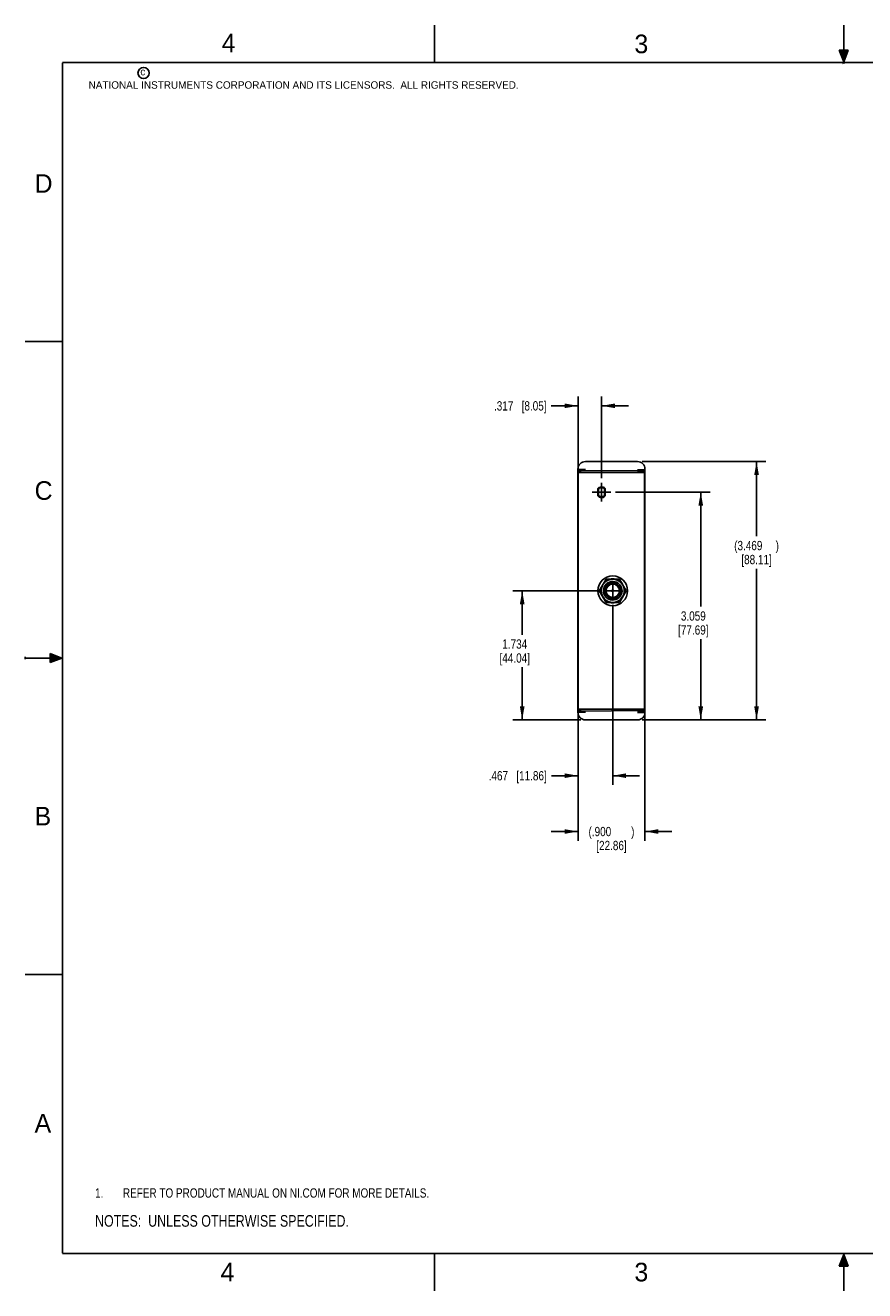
# Model space of a CAD drawing. Header units: inches. Extents: x 0 to 22, y 0 to 17.
# Tile 1 of 8: x 0 to 11.3, y 0 to 17. Entities that reach past the tile are written whole.
import ezdxf

# ---------------------------------------------------------------- set-up
doc = ezdxf.new("R2010")
doc.units = ezdxf.units.IN
doc.header["$LTSCALE"] = 1.21
doc.header["$MEASUREMENT"] = 0
doc.linetypes.add('CENTER', pattern=[0.6, 0.375, -0.075, 0.075, -0.075])
doc.layers.get('0').update_dxf_attribs({"linetype": 'CONTINUOUS'})
for name, color, linetype in [('DEFAULT_1', 7, 'CENTER'), ('DETAIL', 7, 'CONTINUOUS'), ('DIMENSIONS', 7, 'CONTINUOUS'), ('REF_DIM', 7, 'CONTINUOUS')]:
    doc.layers.add(name, color=color, linetype=linetype)
doc.styles.get("Standard").update_dxf_attribs({"font": 'txt', "width": 0.8})
doc.styles.add('TEXTSTYLE_2', font='txt')
doc.dimstyles.new('DIMSTYLE_1', dxfattribs={"dimtxt": 0.125, "dimasz": 0.18, "dimexe": 0.18, "dimexo": 0.0625, "dimgap": 0.09, "dimtad": 0, "dimtih": 1, "dimtoh": 1, "dimdec": 3, "dimzin": 4, "dimdsep": 46, "dimtxsty": 'STANDARD', "dimblk": '_FILLED', "dimblk1": '_FILLED', "dimblk2": '_FILLED', "dimcen": 0.09, "dimadec": 0, "dimazin": 0, "dimtp": 0.01, "dimtm": 0.01, "dimtfac": 1, "dimtdec": 3, "dimtofl": 0, "dimtmove": 0, "dimatfit": 3, "dimldrblk": '_FILLED', "dimfxl": 1, "dimtolj": 1, "dimtzin": 4, "dimarcsym": 0})

# ---------------------------------------------------------------- blocks, each defined once
blk = doc.blocks.new('_FILLED')
at = {"color": 0, "linetype": 'BYBLOCK'}
blk.add_solid([(0, 0), (-1, 0.174), (-1, -0.174)], dxfattribs=at)
blk = doc.blocks.new('*D2')
at = {"layer": 'DIMENSIONS', "color": 2, "linetype": 'CONTINUOUS'}
for p, q in [((7.708, 9.403), (6.554, 9.403)), ((6.679, 9.403), (6.679, 8.812)), ((6.679, 7.669), (6.679, 8.375)), ((7.466, 7.669), (6.554, 7.669))]:
    blk.add_line(p, q, dxfattribs=at)
at = {"layer": 'DIMENSIONS', "color": 2, "linetype": 'CONTINUOUS', "xscale": 0.18, "yscale": 0.18, "zscale": 0.18}
for p, rotation in [((6.679, 9.403), 90), ((6.679, 7.669), 270)]:
    blk.add_blockref('_FILLED', p, dxfattribs=dict(at, rotation=rotation))
at = {"layer": 'DIMENSIONS', "color": 2, "linetype": 'CONTINUOUS', "insert": (6.579, 8.75), "char_height": 0.125, "width": 0.7, "attachment_point": 2, "line_spacing_factor": 0.9}
blk.add_mtext('1.734\\P[44.04]', dxfattribs=at)
blk = doc.blocks.new('*D3')
at = {"layer": 'DIMENSIONS', "color": 2, "linetype": 'CONTINUOUS'}
for p, q in [((7.933, 10.727), (9.204, 10.727)), ((9.079, 10.727), (9.079, 9.19)), ((9.079, 7.669), (9.079, 8.752)), ((8.291, 7.669), (9.204, 7.669))]:
    blk.add_line(p, q, dxfattribs=at)
at = {"layer": 'DIMENSIONS', "color": 2, "linetype": 'CONTINUOUS', "xscale": 0.18, "yscale": 0.18, "zscale": 0.18}
for p, rotation in [((9.079, 10.727), 90), ((9.079, 7.669), 270)]:
    blk.add_blockref('_FILLED', p, dxfattribs=dict(at, rotation=rotation))
at = {"layer": 'DIMENSIONS', "color": 2, "linetype": 'CONTINUOUS', "insert": (8.979, 9.127), "char_height": 0.125, "width": 0.7, "attachment_point": 2, "line_spacing_factor": 0.9}
blk.add_mtext('3.059\\P[77.69]', dxfattribs=at)
blk = doc.blocks.new('*D4')
at = {"layer": 'DIMENSIONS', "color": 2, "linetype": 'CONTINUOUS'}
for p, q in [((7.896, 9.215), (7.896, 6.794)), ((7.429, 7.945), (7.429, 6.794)), ((7.429, 6.919), (7.071, 6.919)), ((7.896, 6.919), (8.256, 6.919))]:
    blk.add_line(p, q, dxfattribs=at)
at = {"layer": 'DIMENSIONS', "color": 2, "linetype": 'CONTINUOUS', "xscale": 0.18, "yscale": 0.18, "zscale": 0.18}
blk.add_blockref('_FILLED', (7.429, 6.919), dxfattribs=at)
at = {"layer": 'DIMENSIONS', "color": 2, "linetype": 'CONTINUOUS', "xscale": 0.18, "yscale": 0.18, "zscale": 0.18, "rotation": 180}
blk.add_blockref('_FILLED', (7.896, 6.919), dxfattribs=at)
at = {"layer": 'DIMENSIONS', "color": 2, "linetype": 'CONTINUOUS', "insert": (7.009, 6.981), "char_height": 0.125, "width": 1.225, "attachment_point": 3, "line_spacing_factor": 0.9}
blk.add_mtext('.467{\\Ftxt.shx;\\W1.000000;\\H0.125000; }[11.86]', dxfattribs=at)
blk = doc.blocks.new('*D5')
at = {"layer": 'DIMENSIONS', "color": 2, "linetype": 'CONTINUOUS'}
for p, q in [((7.429, 10.862), (7.429, 12.013)), ((7.746, 10.915), (7.746, 12.013)), ((7.429, 11.888), (7.068, 11.888)), ((7.746, 11.888), (8.106, 11.888))]:
    blk.add_line(p, q, dxfattribs=at)
at = {"layer": 'DIMENSIONS', "color": 2, "linetype": 'CONTINUOUS', "xscale": 0.18, "yscale": 0.18, "zscale": 0.18}
blk.add_blockref('_FILLED', (7.429, 11.888), dxfattribs=at)
at = {"layer": 'DIMENSIONS', "color": 2, "linetype": 'CONTINUOUS', "xscale": 0.18, "yscale": 0.18, "zscale": 0.18, "rotation": 180}
blk.add_blockref('_FILLED', (7.746, 11.888), dxfattribs=at)
at = {"layer": 'DIMENSIONS', "color": 2, "linetype": 'CONTINUOUS', "insert": (7.006, 11.95), "char_height": 0.125, "width": 1.125, "attachment_point": 3, "line_spacing_factor": 0.9}
blk.add_mtext('.317{\\Ftxt.shx;\\W1.000000;\\H0.125000; }[8.05]', dxfattribs=at)
blk = doc.blocks.new('*D7')
at = {"layer": 'REF_DIM', "color": 2, "linetype": 'CONTINUOUS'}
for p, q in [((7.429, 7.945), (7.429, 6.044)), ((8.329, 7.812), (8.329, 6.044)), ((7.429, 6.169), (7.069, 6.169)), ((8.329, 6.169), (8.689, 6.169))]:
    blk.add_line(p, q, dxfattribs=at)
at = {"layer": 'REF_DIM', "color": 2, "linetype": 'CONTINUOUS', "xscale": 0.18, "yscale": 0.18, "zscale": 0.18}
blk.add_blockref('_FILLED', (7.429, 6.169), dxfattribs=at)
at = {"layer": 'REF_DIM', "color": 2, "linetype": 'CONTINUOUS', "xscale": 0.18, "yscale": 0.18, "zscale": 0.18, "rotation": 180}
blk.add_blockref('_FILLED', (8.329, 6.169), dxfattribs=at)
at = {"layer": 'REF_DIM', "color": 2, "linetype": 'CONTINUOUS', "insert": (7.879, 6.231), "char_height": 0.125, "width": 0.9, "attachment_point": 2, "line_spacing_factor": 0.9}
blk.add_mtext('(.900{\\Ftxt.shx;\\W2.400000;\\H0.125000; })\\P[22.86]', dxfattribs=at)
blk = doc.blocks.new('*D8')
at = {"layer": 'REF_DIM', "color": 2, "linetype": 'CONTINUOUS'}
for p, q in [((8.291, 11.138), (9.954, 11.138)), ((9.829, 11.138), (9.829, 10.136)), ((9.829, 7.669), (9.829, 9.698)), ((8.291, 7.669), (9.954, 7.669))]:
    blk.add_line(p, q, dxfattribs=at)
at = {"layer": 'REF_DIM', "color": 2, "linetype": 'CONTINUOUS', "xscale": 0.18, "yscale": 0.18, "zscale": 0.18}
for p, rotation in [((9.829, 11.138), 90), ((9.829, 7.669), 270)]:
    blk.add_blockref('_FILLED', p, dxfattribs=dict(at, rotation=rotation))
at = {"layer": 'REF_DIM', "color": 2, "linetype": 'CONTINUOUS', "insert": (9.829, 10.073), "char_height": 0.125, "width": 0.9, "attachment_point": 2, "line_spacing_factor": 0.9}
blk.add_mtext('(3.469{\\Ftxt.shx;\\W1.600000;\\H0.125000; })\\P[88.11]', dxfattribs=at)
blk = doc.blocks.new('NOTES_HEADER_BL0', base_point=(3.1215, 0.9375))
at = {"layer": 'DETAIL', "color": 2, "linetype": 'CONTINUOUS', "width": 0.8}
blk.add_text('NOTES:  UNLESS OTHERWISE SPECIFIED.', height=0.156, dxfattribs=at).set_placement((0.9375, 0.8595))
blk = doc.blocks.new('CUSTOM_NOTE_BL1', base_point=(3.675, 1.312))
at = {"layer": 'DETAIL', "color": 2, "linetype": 'CONTINUOUS', "width": 0.8}
for s, p in [('1.', (0.938, 1.25)), ('REFER TO PRODUCT MANUAL ON NI.COM FOR MORE DETAILS.', (1.312, 1.25))]:
    blk.add_text(s, height=0.125, dxfattribs=at).set_placement(p)

msp = doc.modelspace()

# ---------------------------------------------------------------- hatches: boundary and pattern name
at = {"linetype": 'CONTINUOUS'}
for points in [[(11, 16.51), (10.9375, 16.6663), (11.0625, 16.6663)], [(0.3337, 8.5625), (0.49, 8.5), (0.3337, 8.4375)], [(10.9375, 0.3287), (11, 0.485), (11.0625, 0.3287)]]:
    msp.add_hatch(color=2, dxfattribs=at).paths.add_polyline_path(points)

# ---------------------------------------------------------------- linework, layer by layer
at = {"color": 2, "linetype": 'CONTINUOUS'}
for p, q in [((5.5, 16.5), (5.5, 17)), ((11, 16.485), (11, 17)), ((11, 16.51), (10.9375, 16.6663)), ((10.9375, 16.6663), (11.0625, 16.6663)), ((11.0625, 16.6663), (11, 16.51)), ((11.015, 16.515), (10.985, 16.485)), ((10.985, 16.485), (11, 16.515)), ((11, 16.485), (11.015, 16.515)), ((0, 12.75), (0.5, 12.75)), ((0, 8.515), (0, 8.485)), ((0.3337, 8.4375), (0.3337, 8.5625)), ((0.3337, 8.5625), (0.49, 8.5)), ((0.49, 8.5), (0, 8.5)), ((0.49, 8.5), (0.3337, 8.4375)), ((0, 4.25), (0.5, 4.25)), ((5.5, 0), (5.5, 0.5)), ((10.9375, 0.3287), (11, 0.485)), ((11, 0.485), (11.0625, 0.3287)), ((11, 0), (11, 0.485)), ((11.0625, 0.3287), (10.9375, 0.3287))]:
    msp.add_line(p, q, dxfattribs=at)
at = {"color": 6, "linetype": 'CONTINUOUS'}
for p, q in [((8.2289, 11.138), (7.5289, 11.138)), ((7.4289, 7.769), (7.4289, 11.038)), ((7.4323, 11.0342), (7.4289, 11.0342)), ((7.4289, 10.8894), (7.4289, 10.8895)), ((7.4314, 7.814), (7.4314, 10.993)), ((8.3228, 10.993), (7.4314, 10.993)), ((7.5289, 11.0337), (7.4323, 11.0342)), ((7.4425, 11.0204), (8.2288, 11.0136)), ((7.4502, 11.0203), (7.4504, 10.9933)), ((7.4639, 10.993), (7.4639, 11.0066)), ((8.3289, 11.0266), (8.2289, 11.0276)), ((8.2292, 11.0135), (8.315, 11.0128)), ((8.3228, 10.993), (8.3228, 7.814)), ((8.3289, 7.769), (8.3289, 11.038)), ((7.6964, 10.7785), (7.6964, 10.6765)), ((7.7064, 10.6885), (7.7064, 10.7665)), ((7.7659, 10.7965), (7.7259, 10.7965)), ((7.7264, 10.7865), (7.7654, 10.7865)), ((7.7854, 10.6885), (7.7854, 10.7665)), ((7.7954, 10.6765), (7.7954, 10.7785)), ((7.7264, 10.6685), (7.7654, 10.6685)), ((7.7157, 9.403), (7.8058, 9.559)), ((7.8058, 9.559), (7.9859, 9.559)), ((7.9859, 9.559), (8.076, 9.403)), ((7.8058, 9.247), (7.7157, 9.403)), ((8.076, 9.403), (7.9859, 9.247)), ((7.9859, 9.247), (7.8058, 9.247)), ((7.8301, 9.2967), (7.9616, 9.2967)), ((7.4289, 7.7728), (7.4323, 7.7727)), ((7.4314, 7.814), (8.3228, 7.814)), ((7.4323, 7.7727), (7.5289, 7.7733)), ((7.4425, 7.7866), (8.315, 7.7942)), ((7.4504, 7.8137), (7.4502, 7.7866)), ((7.4639, 7.814), (7.4639, 7.8004)), ((7.5289, 7.669), (8.2289, 7.669)), ((8.2289, 7.7794), (8.3289, 7.7804))]:
    msp.add_line(p, q, dxfattribs=at)
at = {"color": 7, "linetype": 'CONTINUOUS'}
for p, q in [((7.7259, 10.6585), (7.7659, 10.6585)), ((7.8759, 9.563), (7.8759, 9.559)), ((7.9159, 9.563), (7.8759, 9.563)), ((7.9159, 9.559), (7.9159, 9.563)), ((7.7788, 9.5122), (7.7686, 9.502)), ((7.7686, 9.502), (7.7713, 9.4993)), ((8.0232, 9.502), (8.013, 9.5122)), ((8.0204, 9.4993), (8.0232, 9.502)), ((7.7713, 9.3067), (7.7686, 9.304)), ((7.7686, 9.304), (7.7788, 9.2938)), ((7.8759, 9.247), (7.8759, 9.243)), ((7.8759, 9.243), (7.9159, 9.243)), ((7.9159, 9.243), (7.9159, 9.247)), ((8.013, 9.2938), (8.0232, 9.304)), ((8.0232, 9.304), (8.0204, 9.3067))]:
    msp.add_line(p, q, dxfattribs=at)
at = {"color": 7, "linetype": 'CONTINUOUS', "const_width": 0.02}
for points in [[(0.5, 16.5), (0.5, 0.5)], [(21.5, 16.5), (0.5, 16.5)], [(0.5, 0.5), (21.5, 0.5)]]:
    msp.add_lwpolyline(points, dxfattribs=at)
at = {"color": 2, "linetype": 'CONTINUOUS'}
msp.add_circle((1.5893, 16.359), 0.0754, dxfattribs=at)
at = {"color": 6, "linetype": 'CONTINUOUS'}
for radius in [0.2, 0.1555, 0.106, 0.09, 0.01]:
    msp.add_circle((7.8959, 9.403), radius, dxfattribs=at)
for centre, radius, start, end in [((7.5289, 11.038), 0.1, 90, 180), ((8.2289, 11.038), 0.1, 0, 90), ((7.4427, 11.0342), 0.0138, 180, 269.5), ((7.4501, 11.0066), 0.0138, 0.002, 89.49996), ((8.3151, 11.0266), 0.0138, 269.50181, 0.00004), ((7.7459, 10.7305), 0.069, 106.88792, 135.89262), ((7.7264, 10.7665), 0.02, 90, 180), ((7.7654, 10.7665), 0.02, 0, 90), ((7.7458, 10.7305), 0.069, 44.10738, 73.11208), ((7.7264, 10.6885), 0.02, 180, 270), ((7.7654, 10.6885), 0.02, 270, 360), ((7.7458, 10.7245), 0.069, 286.88792, 315.89262), ((7.8959, 9.403), 0.125, 301.72303, 301.38787), ((7.4427, 7.7728), 0.0138, 90.50183, 180.00003), ((7.5289, 7.769), 0.1, 180, 270), ((7.4501, 7.8004), 0.0138, 270.50003, 0.00055), ((8.2289, 7.769), 0.1, 270, 360), ((8.3151, 7.7804), 0.0138, 359.99982, 90.50069)]:
    msp.add_arc(centre, radius, start, end, dxfattribs=at)
at = {"color": 7, "linetype": 'CONTINUOUS'}
for centre, radius, start, end in [((7.4489, 10.8892), 0.02, 180, 205.37952), ((7.4485, 10.8893), 0.0196, 180.0795, 192.79413), ((7.4472, 10.889), 0.0183, 192.78771, 199.38476), ((7.4467, 10.8888), 0.0177, 199.37609, 207.10953), ((7.7459, 10.7245), 0.069, 224.10764, 243.44403), ((7.7461, 10.725), 0.0696, 243.48429, 253.07157), ((7.8959, 9.403), 0.012, 141.92428, 218.07236), ((7.8955, 9.4035), 0.0113, 115.75829, 123.12544), ((7.8955, 9.4024), 0.0113, 236.87055, 244.24293), ((7.8962, 9.4024), 0.0113, 295.81744, 303.47542), ((7.8958, 9.403), 0.0121, 31.64014, 38.11048), ((7.8959, 9.403), 0.012, 322.03047, 12.72318), ((7.4489, 7.9177), 0.02, 152.45288, 180), ((7.4469, 7.9182), 0.018, 159.05135, 161.11005), ((7.4464, 7.9184), 0.0174, 151.10912, 159.06966)]:
    msp.add_arc(centre, radius, start, end, dxfattribs=at)
at = {"color": 6, "linetype": 'CONTINUOUS'}
for points, knots in [([(8.3063, 10.9934), (8.3063, 10.9949), (8.3062, 10.9976), (8.306, 11.0015), (8.3059, 11.0049), (8.3057, 11.0073), (8.3056, 11.009), (8.3055, 11.01), (8.3055, 11.0109), (8.3054, 11.0116), (8.3053, 11.0121), (8.3052, 11.0124), (8.3052, 11.0126), (8.3051, 11.0127), (8.3051, 11.0128), (8.305, 11.0129), (8.305, 11.0129)], [0, 0, 0, 0, 0.2254952, 0.4247513, 0.5961038, 0.7383234, 0.7981762, 0.8503501, 0.894728, 0.9312542, 0.959906, 0.9712821, 0.9807011, 0.9881845, 0.9937836, 1, 1, 1, 1]), ([(8.2289, 7.7672), (8.2354, 7.7672), (8.245, 7.7673), (8.2578, 7.7673), (8.267, 7.7674), (8.2759, 7.7674), (8.2843, 7.7675), (8.2921, 7.7676), (8.2994, 7.7677), (8.3059, 7.7679), (8.3118, 7.768), (8.3161, 7.7681), (8.3192, 7.7682), (8.3212, 7.7683), (8.323, 7.7684), (8.3245, 7.7685), (8.3258, 7.7686), (8.3269, 7.7686), (8.3277, 7.7687), (8.3283, 7.7688), (8.3286, 7.7688), (8.3287, 7.7689), (8.3288, 7.7689), (8.3289, 7.769), (8.3289, 7.769)], [0, 0, 0, 0, 0.1948866, 0.2900942, 0.3824363, 0.4710691, 0.5551661, 0.6339385, 0.7066216, 0.7724833, 0.8309188, 0.8813565, 0.9034154, 0.9233038, 0.940977, 0.9563901, 0.9694991, 0.9802716, 0.9886943, 0.9947591, 0.9969087, 0.9984754, 0.9994768, 1, 1, 1, 1]), ([(8.305, 7.7941), (8.305, 7.7941), (8.3051, 7.7942), (8.3051, 7.7943), (8.3052, 7.7944), (8.3052, 7.7946), (8.3053, 7.7949), (8.3054, 7.7954), (8.3055, 7.7961), (8.3055, 7.797), (8.3056, 7.798), (8.3057, 7.7997), (8.3059, 7.8021), (8.306, 7.8054), (8.3062, 7.8093), (8.3063, 7.8121), (8.3063, 7.8136)], [0, 0, 0, 0, 0.0062137, 0.0118119, 0.0192949, 0.0287139, 0.0400903, 0.0687436, 0.1052717, 0.1496513, 0.2018261, 0.2616792, 0.403898, 0.5752494, 0.7745049, 1, 1, 1, 1])]:
    msp.add_open_spline(points, degree=3, knots=knots, dxfattribs=at)
at = {"color": 7, "linetype": 'CONTINUOUS'}
for points, knots in [([(7.8864, 9.4104), (7.8866, 9.4107), (7.8875, 9.4117), (7.8885, 9.4125), (7.8893, 9.413)], [0, 0, 0, 0, 0.2505036, 1, 1, 1, 1]), ([(7.8893, 9.3929), (7.8885, 9.3935), (7.8875, 9.3943), (7.8866, 9.3953), (7.8864, 9.3956)], [0, 0, 0, 0, 0.7494938, 1, 1, 1, 1]), ([(7.8906, 9.4138), (7.891, 9.414), (7.8927, 9.4146), (7.8945, 9.4149), (7.8959, 9.415)], [0, 0, 0, 0, 0.2506611, 1, 1, 1, 1]), ([(7.8959, 9.391), (7.8954, 9.391), (7.8936, 9.3911), (7.8918, 9.3916), (7.8906, 9.3922)], [0, 0, 0, 0, 0.2500002, 1, 1, 1, 1]), ([(7.8959, 9.415), (7.8968, 9.415), (7.8986, 9.4147), (7.9003, 9.4142), (7.9011, 9.4138)], [0, 0, 0, 0, 0.4995726, 1, 1, 1, 1]), ([(7.9012, 9.3922), (7.9008, 9.392), (7.8991, 9.3913), (7.8972, 9.391), (7.8959, 9.391)], [0, 0, 0, 0, 0.2506615, 1, 1, 1, 1]), ([(7.9011, 9.4138), (7.9019, 9.4134), (7.9035, 9.4124), (7.9047, 9.4111), (7.9053, 9.4104)], [0, 0, 0, 0, 0.4996544, 1, 1, 1, 1]), ([(7.9053, 9.3956), (7.9051, 9.3953), (7.9043, 9.3943), (7.9033, 9.3935), (7.9025, 9.393)], [0, 0, 0, 0, 0.2504948, 1, 1, 1, 1]), ([(7.9061, 9.4093), (7.9063, 9.409), (7.9069, 9.4079), (7.9074, 9.4066), (7.9076, 9.4056)], [0, 0, 0, 0, 0.2505248, 1, 1, 1, 1]), ([(7.4289, 7.9177), (7.4289, 7.9183), (7.429, 7.9204), (7.4294, 7.9225), (7.4299, 7.924)], [0, 0, 0, 0, 0.2517391, 1, 1, 1, 1])]:
    msp.add_open_spline(points, degree=3, knots=knots, dxfattribs=at)
at = {"layer": 'DEFAULT_1', "color": 7, "linetype": 'CENTER'}
for p, q in [((7.7459, 10.7275), (7.6208, 10.7275)), ((7.7459, 10.7275), (7.7459, 10.8525)), ((7.7459, 10.7275), (7.7459, 10.6025)), ((7.7459, 10.7275), (7.8709, 10.7275)), ((7.8959, 9.403), (7.8959, 9.5281)), ((7.8959, 9.403), (7.7708, 9.403)), ((7.8959, 9.403), (8.021, 9.403)), ((7.8959, 9.403), (7.8959, 9.2779))]:
    msp.add_line(p, q, dxfattribs=at)

# ---------------------------------------------------------------- block references
at = {"layer": 'DETAIL', "color": 2, "linetype": 'CONTINUOUS'}
for name, p in [('CUSTOM_NOTE_BL1', (3.6751, 1.3124)), ('NOTES_HEADER_BL0', (3.1215, 0.9375))]:
    msp.add_blockref(name, p, dxfattribs=at)

# ---------------------------------------------------------------- texts
at = {"color": 2, "linetype": 'CONTINUOUS', "attachment_point": 1, "line_spacing_factor": 0.9, "style": 'TEXTSTYLE_2'}
for s, insert, char_height, width in [('4', (2.64, 16.8869), 0.25, 0.25), ('3', (8.1875, 16.875), 0.25, 0.25), ('c', (1.5463, 16.428), 0.1, 0.1), ('NATIONAL INSTRUMENTS CORPORATION AND ITS LICENSORS.  ALL RIGHTS RESERVED.', (0.851, 16.2482), 0.1, 7.3), ('D', (0.125, 15), 0.25, 0.25), ('C', (0.125, 10.875), 0.25, 0.25), ('B', (0.125, 6.5), 0.25, 0.25), ('A', (0.125, 2.375), 0.25, 0.25), ('4', (2.625, 0.375), 0.25, 0.25), ('3', (8.1875, 0.375), 0.25, 0.25)]:
    msp.add_mtext(s, dxfattribs=dict(at, insert=insert, char_height=char_height, width=width))

# ---------------------------------------------------------------- dimensions: what is measured, and where the dimension line sits
at = {"layer": 'DIMENSIONS', "color": 2, "linetype": 'CONTINUOUS'}
for base, p1, p2, picture, middle in [((7.7459, 11.888), (7.4289, 10.8616), (7.7459, 10.915), '*D5', (6.1934, 11.888)), ((7.8959, 6.919), (7.4289, 7.9454), (7.8959, 9.2154), '*D4', (6.1464, 6.919))]:
    dim = msp.add_linear_dim(base=base, p1=p1, p2=p2, dimstyle='DIMSTYLE_1', dxfattribs=at)
    dim.commit()
    dim.dimension.update_dxf_attribs({"geometry": picture, "text_midpoint": middle, "dimtype": 160})
for base, p1, p2, picture, middle in [((9.0788718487, 10.7274845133), (8.2913718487, 7.6689845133), (7.9333968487, 10.7274845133), '*D3', (8.9288718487, 8.9709911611)), ((6.6789, 9.403), (7.4664, 7.669), (7.7083, 9.403), '*D2', (6.5289, 8.5936))]:
    dim = msp.add_linear_dim(base=base, p1=p1, p2=p2, angle=90, dimstyle='DIMSTYLE_1', dxfattribs=at)
    dim.commit()
    dim.dimension.update_dxf_attribs({"geometry": picture, "text_midpoint": middle, "dimtype": 160})
at = {"layer": 'REF_DIM', "color": 2, "linetype": 'CONTINUOUS'}
dim = msp.add_linear_dim(base=(9.8289, 11.138), p1=(8.2914, 7.669), p2=(8.2914, 11.138), angle=90, text='(<>)', dimstyle='DIMSTYLE_1', dxfattribs=at)
dim.commit()
dim.dimension.update_dxf_attribs({"geometry": '*D8', "text_midpoint": (9.7289, 9.9169), "dimtype": 160})
dim = msp.add_linear_dim(base=(8.3289, 6.169), p1=(7.4289, 7.9454), p2=(8.3289, 7.8117), text='(<>)', dimstyle='DIMSTYLE_1', dxfattribs=at)
dim.commit()
dim.dimension.update_dxf_attribs({"geometry": '*D7', "text_midpoint": (7.8039, 6.0752), "dimtype": 160})

doc.saveas('drawing.dxf')
